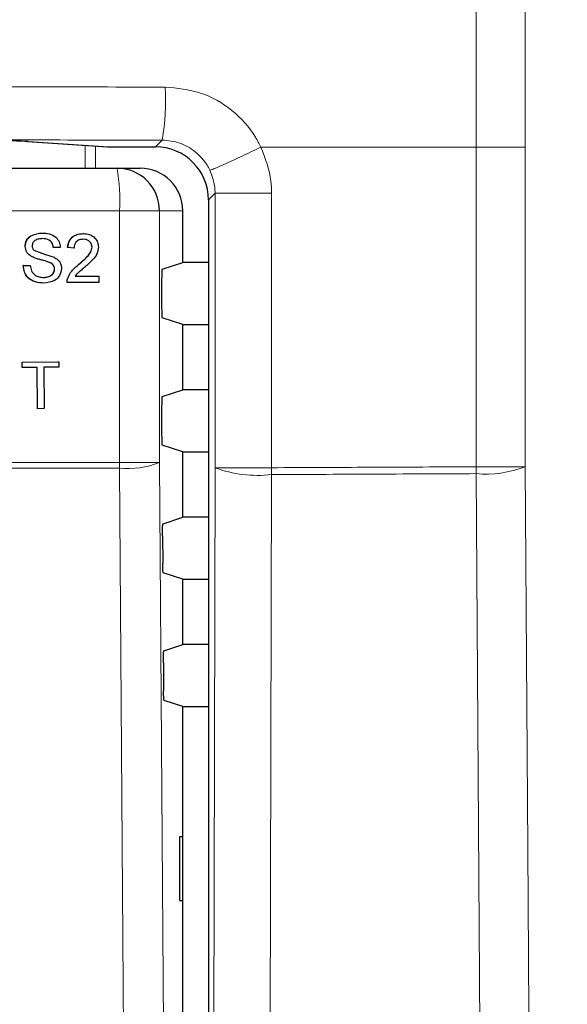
# Paper-space layout 'Blatt3' of a CAD drawing. Header units: millimetres. Extents: x 5 to 418, y 2 to 292.
# Tile 36 of 73: x 119.65 to 123.95, y 175.99 to 183.72. Entities that reach past the tile are written whole.
import ezdxf

# ---------------------------------------------------------------- set-up
doc = ezdxf.new("R2010")
doc.units = ezdxf.units.MM
doc.layers.add('SLD-0', color=7, linetype='Continuous')
doc.styles.add('SLDTEXTSTYLE0', font='TXT', dxfattribs={"width": 0.605})
doc.dimstyles.new('SLDDIMSTYLE2', dxfattribs={"dimtxt": 3.5, "dimasz": 3.302, "dimexe": 0, "dimexo": 0.0625, "dimgap": 0.875, "dimtad": 1, "dimdec": 1, "dimlfac": 6, "dimrnd": 1e-09, "dimzin": 12, "dimdsep": 46, "dimtxsty": 'SLDTEXTSTYLE0', "dimsah": 1, "dimcen": 0.09, "dimadec": 0, "dimazin": 3, "dimtfac": 1, "dimtofl": 0, "dimtmove": 0, "dimatfit": 3, "dimfxl": 1, "dimfrac": 2, "dimtolj": 1, "dimtzin": 12, "dimarcsym": 0})

# ---------------------------------------------------------------- blocks, each defined once
blk = doc.blocks.new('_D_22')
at = {"layer": 'SLD-0', "color": 7}
for p, q in [((128.8398, 248.1598), (145.3165, 248.1598)), ((144.3165, 94.2725), (144.3165, 248.1598)), ((115.4796, 94.2725), (145.3165, 94.2725))]:
    blk.add_line(p, q, dxfattribs=at)
for centre, start, end in [((141.6308, 171.8602), 63.43495, 116.56505), ((141.6308, 170.572), 243.43495, 296.56505)]:
    blk.add_arc(centre, 6.0056, start, end, dxfattribs=at)
for points in [[(144.3165, 248.1598), (143.8085, 244.8578), (144.8245, 244.8578)], [(144.3165, 94.2725), (144.8245, 97.5745), (143.8085, 97.5745)]]:
    blk.add_solid(points, dxfattribs=at)
at = {"layer": 'SLD-0', "color": 7, "insert": (139.8048, 165.2005), "char_height": 3.5, "attachment_point": 1, "rotation": 90, "style": 'SLDTEXTSTYLE0'}
blk.add_mtext('923,3', dxfattribs=at)

psp = doc.layouts.new('Blatt3')

# ---------------------------------------------------------------- linework, layer by layer
at = {"color": 7, "linetype": 'Continuous', "lineweight": 18}
for p, q in [((123.2345, 182.7181), (123.2345, 215.1618)), ((123.6196, 215.1618), (123.6196, 182.7181)), ((120.7164, 182.7196), (120.7694, 182.7726)), ((119.7165, 182.7605), (120.3454, 182.7196)), ((120.1649, 182.5514), (120.1649, 182.7311)), ((120.2454, 182.7259), (120.2454, 182.5514)), ((120.34, 182.7197), (120.3454, 182.7196)), ((123.2345, 182.7181), (121.5454, 182.7181)), ((123.2346, 180.2075), (123.2346, 182.7181)), ((123.6196, 182.7181), (123.6196, 180.2075)), ((121.1851, 182.3551), (121.133, 182.303)), ((121.6287, 182.3551), (121.1851, 182.3551)), ((121.1851, 180.2002), (121.1851, 182.3551)), ((121.6287, 182.3551), (121.6287, 181.9384)), ((120.4344, 182.2181), (116.4327, 182.2181)), ((120.4344, 180.2403), (120.4344, 182.2181)), ((120.7482, 182.2181), (120.4344, 182.2181)), ((120.7482, 182.2181), (120.7482, 180.2403)), ((120.9315, 182.2181), (120.7482, 182.2181)), ((121.6287, 181.9384), (121.6287, 180.2002)), ((116.4327, 180.2403), (120.4344, 180.2403)), ((120.7482, 180.2403), (120.4344, 180.2403)), ((120.4342, 180.1961), (116.4328, 180.1961)), ((121.1582, 168.4111), (121.1851, 180.2002)), ((121.6287, 180.2002), (121.1851, 180.2002)), ((121.6287, 180.1462), (121.6017, 168.3571)), ((123.6196, 180.2075), (123.2346, 180.2075))]:
    psp.add_line(p, q, dxfattribs=at)
at = {"color": 7, "linetype": 'Continuous', "lineweight": 25}
for p, q in [((119.7111, 182.7607), (120.34, 182.7197)), ((119.7111, 182.7607), (119.7165, 182.7605)), ((120.3454, 182.7196), (120.7164, 182.7196)), ((116.4427, 182.5514), (120.4154, 182.5514)), ((120.4154, 182.5514), (120.5977, 182.5514)), ((121.133, 182.303), (121.133, 147.5832)), ((120.9315, 181.8123), (120.9315, 182.2181)), ((119.8272, 182.043), (119.8263, 182.043)), ((120.1507, 182.0381), (120.1498, 182.0381)), ((119.6943, 181.9381), (119.6935, 181.9381)), ((119.9152, 181.93), (119.9143, 181.93)), ((119.9691, 181.93), (119.9152, 181.93)), ((120.028, 181.93), (120.0272, 181.93)), ((120.0771, 181.9251), (120.028, 181.93)), ((120.0771, 181.9251), (120.0762, 181.9251)), ((120.2185, 181.9318), (120.2117, 181.96)), ((120.2194, 181.9318), (120.2185, 181.9318)), ((119.7508, 181.8552), (119.75, 181.8552)), ((119.6796, 181.7875), (119.6787, 181.7875)), ((119.6796, 181.7875), (119.7336, 181.7875)), ((119.8842, 181.8127), (119.8833, 181.8127)), ((120.1165, 181.7981), (120.1156, 181.7981)), ((120.7698, 181.7584), (120.9315, 181.8123)), ((121.133, 181.8123), (120.9315, 181.8123)), ((119.925, 181.761), (119.9241, 181.761)), ((120.0861, 181.7039), (120.2734, 181.7039)), ((120.2734, 181.7039), (120.2734, 181.6548)), ((119.8399, 181.6499), (119.8391, 181.6499)), ((120.0231, 181.6548), (120.0223, 181.6548)), ((120.2734, 181.6548), (120.0231, 181.6548)), ((120.0236, 181.6741), (120.0274, 181.6889)), ((120.0283, 181.6889), (120.0274, 181.6889)), ((120.7655, 181.6751), (120.7655, 181.4611)), ((120.9315, 181.3239), (120.7698, 181.3777)), ((120.9315, 180.8123), (120.9315, 181.3239)), ((120.9315, 181.3239), (121.133, 181.3239)), ((119.6706, 181.029), (119.6701, 181.029)), ((119.6706, 181.029), (119.9569, 181.0318)), ((119.671, 180.9867), (119.6706, 181.029)), ((119.9569, 181.0318), (119.9565, 181.0318)), ((119.9569, 181.0318), (119.9573, 180.9895)), ((119.671, 180.9867), (119.6706, 180.9867)), ((119.7883, 180.9878), (119.671, 180.9867)), ((119.7915, 180.6635), (119.7883, 180.9878)), ((119.9573, 180.9895), (119.84, 180.9884)), ((119.84, 180.9884), (119.8432, 180.664)), ((120.7698, 180.7584), (120.9315, 180.8123)), ((121.133, 180.8123), (120.9315, 180.8123)), ((119.7915, 180.6635), (119.7911, 180.6635)), ((119.8432, 180.664), (119.7915, 180.6635)), ((120.7655, 180.6751), (120.7655, 180.4611)), ((120.9315, 180.3239), (120.7698, 180.3777)), ((120.9315, 179.8123), (120.9315, 180.3239)), ((120.9315, 180.3239), (121.133, 180.3239)), ((120.7762, 179.7605), (120.9315, 179.8123)), ((121.133, 179.8123), (120.9315, 179.8123)), ((120.7719, 179.6662), (120.7735, 179.4474)), ((120.9315, 179.3239), (120.7777, 179.3751)), ((120.9315, 178.8123), (120.9315, 179.3239)), ((120.9315, 179.3239), (121.133, 179.3239)), ((120.7832, 178.7629), (120.9315, 178.8123)), ((121.133, 178.8123), (120.9315, 178.8123)), ((120.7789, 178.6685), (120.7805, 178.445)), ((120.9315, 178.3239), (120.7848, 178.3728)), ((120.9315, 175.8123), (120.9315, 178.3239)), ((120.9315, 178.3239), (121.133, 178.3239)), ((120.9306, 177.3014), (120.9053, 177.3019)), ((120.9053, 177.3019), (120.9053, 176.801)), ((120.9306, 176.8014), (120.9306, 177.3014)), ((120.9053, 176.801), (120.9306, 176.8014))]:
    psp.add_line(p, q, dxfattribs=at)
at = {"color": 7, "linetype": 'Continuous', "lineweight": 18, "flags": 128}
for points in [[(120.7482, 180.2403), (120.7898, 174.3413), (120.8313, 168.4464)], [(120.5176, 168.4022), (120.513, 169.0629), (120.4943, 171.7058), (120.4342, 180.1961)], [(123.316, 168.3668), (123.3103, 169.193), (123.2875, 172.4978), (123.2646, 175.8026), (123.2346, 180.1536)], [(123.6196, 180.2075), (123.6403, 177.2095), (123.6609, 174.2115), (123.7008, 168.4208)]]:
    psp.add_lwpolyline(points, dxfattribs=at)
at = {"color": 7, "linetype": 'Continuous', "lineweight": 18}
for centre, radius, start, end in [((118.9613, 183.0897), 1.8357, 350.0512, 3.10577), ((118.9586, 182.3011), 1.4781, 356.77862, 9.748), ((114.6342, 180.2402), 5.8001, 359.56407, 0.00076), ((120.4974, 180.8845), 0.6913, 264.75278, 291.27288), ((121.5188, 181.0929), 0.953, 249.50021, 276.61844), ((115.2473, 180.1732), 6.3814, 359.75757, 0.24243), ((117.6871, 180.1806), 5.5475, 359.72132, 0.27868), ((123.3107, 181.011), 0.8608, 264.92627, 291.03033)]:
    psp.add_arc(centre, radius, start, end, dxfattribs=at)
at = {"color": 7, "linetype": 'Continuous', "lineweight": 25}
for centre, radius, start, end in [((120.3454, 182.8029), 0.0833, 266.27284, 270), ((120.4151, 182.2183), 0.3331, 359.96074, 89.96069)]:
    psp.add_arc(centre, radius, start, end, dxfattribs=at)
at = {"color": 7, "linetype": 'Continuous', "lineweight": 18}
for centre, major_axis, ratio, end_param in [((110.8312, 180.2925), (166.6667, 0), 0.017411, 1.523445), ((110.8312, 179.8759), (166.25, 0), 0.017455, 1.522912)]:
    psp.add_ellipse(centre, major_axis=major_axis, ratio=ratio, start_param=1.510982, end_param=end_param, dxfattribs=at)
at = {"color": 7, "linetype": 'Continuous', "lineweight": 25}
for centre, major_axis, ratio, start_param, end_param in [((118.6701, 182.7556), (1.0833, 0), 0.017455, 0.261799, 1.460929), ((120.7162, 182.3028), (0.2948, 0.2948), 0.999574, 5.497939, 7.068431), ((120.5977, 182.2181), (-0.3338, 0), 0.99863, 3.141593, 4.712389), ((120.7699, 181.6751), (0, 0.0833), 0.052408, 0.017453, 1.570796), ((120.7699, 181.4611), (0, 0.0833), 0.052408, 1.570796, 3.124139), ((120.7699, 180.6751), (0, 0.0833), 0.052408, 0.017453, 1.570796), ((120.7699, 180.4611), (0, 0.0833), 0.052408, 1.570796, 3.124139)]:
    psp.add_ellipse(centre, major_axis=major_axis, ratio=ratio, start_param=start_param, end_param=end_param, dxfattribs=at)
at = {"color": 7, "linetype": 'Continuous', "lineweight": 18}
for points, knots in [([(120.7943, 183.1892), (120.8883, 183.1799), (121.0762, 183.1612), (121.3254, 183.0169), (121.4742, 182.8535), (121.5316, 182.7444), (121.5454, 182.7181)], [0, 0, 0, 0, 0.301658, 0.603156, 0.904472, 1, 1, 1, 1]), ([(120.7694, 182.7726), (120.8162, 182.7679), (120.9099, 182.7585), (121.0341, 182.6862), (121.1082, 182.6044), (121.1367, 182.5498), (121.1436, 182.5367)], [0, 0, 0, 0, 0.301461, 0.603006, 0.904449, 1, 1, 1, 1]), ([(121.5454, 182.7181), (121.5791, 182.6298), (121.6242, 182.5118), (121.6278, 182.3866), (121.6287, 182.3551)], [0, 0, 0, 0, 0.747651, 1, 1, 1, 1]), ([(121.1436, 182.5367), (121.1604, 182.4925), (121.1829, 182.4335), (121.1846, 182.3709), (121.1851, 182.3551)], [0, 0, 0, 0, 0.747733, 1, 1, 1, 1]), ([(121.6287, 180.2002), (121.8848, 180.2013), (122.4202, 180.2036), (122.9554, 180.2062), (123.2346, 180.2075)], [0, 0, 0, 0, 0.478278, 1, 1, 1, 1]), ([(123.2346, 180.1536), (122.9554, 180.1522), (122.4202, 180.1497), (121.8848, 180.1473), (121.6287, 180.1462)], [0, 0, 0, 0, 0.521722, 1, 1, 1, 1])]:
    psp.add_open_spline(points, degree=3, knots=knots, dxfattribs=at)
for points in [[(121.5454, 182.7181), (121.5202, 182.7059), (121.47, 182.6817), (121.3962, 182.6467), (121.3274, 182.6146), (121.2663, 182.5866), (121.2153, 182.5639), (121.1767, 182.5476), (121.1508, 182.5375), (121.146, 182.5369), (121.1436, 182.5367)], [(123.6196, 182.7181), (123.6117, 182.7181), (123.5959, 182.7181), (123.5072, 182.7181), (123.3835, 182.7181), (123.2842, 182.7181), (123.2346, 182.7181)]]:
    psp.add_open_spline(points, degree=3, dxfattribs=at)
at = {"color": 7, "linetype": 'Continuous', "lineweight": 25}
for points, knots in [([(119.6934, 181.9381), (119.6947, 181.9499), (119.6973, 181.9735), (119.7164, 182.0045), (119.7578, 182.0364), (119.7981, 182.0403), (119.8263, 182.043)], [0, 0, 0, 0, 0.187029, 0.374124, 0.56114, 1, 1, 1, 1]), ([(119.6943, 181.9381), (119.6956, 181.9499), (119.6982, 181.9735), (119.7172, 182.0045), (119.7587, 182.0364), (119.799, 182.0403), (119.8272, 182.043)], [0, 0, 0, 0, 0.187029, 0.374124, 0.56114, 1, 1, 1, 1]), ([(119.8293, 181.9988), (119.8189, 181.9984), (119.7982, 181.9977), (119.7705, 181.9869), (119.7517, 181.9662), (119.7494, 181.9498), (119.7483, 181.9416)], [0, 0, 0, 0, 0.28129, 0.56082, 0.78068, 1, 1, 1, 1]), ([(119.8272, 182.043), (119.8462, 182.0418), (119.884, 182.0395), (119.933, 182.0154), (119.963, 181.9746), (119.9671, 181.9449), (119.9691, 181.93)], [0, 0, 0, 0, 0.280797, 0.560151, 0.779877, 1, 1, 1, 1]), ([(119.9143, 181.93), (119.9122, 181.9415), (119.9081, 181.9643), (119.8772, 181.9956), (119.847, 181.9976), (119.8285, 181.9988)], [0, 0, 0, 0, 0.281097, 0.560287, 1, 1, 1, 1]), ([(119.9152, 181.93), (119.9131, 181.9415), (119.909, 181.9643), (119.8781, 181.9956), (119.8479, 181.9976), (119.8293, 181.9988)], [0, 0, 0, 0, 0.281097, 0.560287, 1, 1, 1, 1]), ([(120.0271, 181.93), (120.03, 181.947), (120.0356, 181.9809), (120.0685, 182.0185), (120.1096, 182.0359), (120.1364, 182.0374), (120.1498, 182.0381)], [0, 0, 0, 0, 0.280235, 0.558893, 0.779132, 1, 1, 1, 1]), ([(120.028, 181.93), (120.0309, 181.947), (120.0365, 181.9809), (120.0694, 182.0185), (120.1105, 182.0359), (120.1373, 182.0374), (120.1507, 182.0381)], [0, 0, 0, 0, 0.280235, 0.558893, 0.779132, 1, 1, 1, 1]), ([(120.1507, 182.0381), (120.1674, 182.037), (120.2007, 182.0346), (120.2406, 182.0081), (120.2649, 181.9716), (120.2673, 181.9454), (120.2685, 181.9323)], [0, 0, 0, 0, 0.280482, 0.559644, 0.779749, 1, 1, 1, 1]), ([(119.7508, 181.8552), (119.7422, 181.8601), (119.725, 181.8698), (119.7004, 181.8968), (119.6966, 181.9224), (119.6943, 181.9381)], [0, 0, 0, 0, 0.281445, 0.562273, 1, 1, 1, 1]), ([(119.7483, 181.9416), (119.749, 181.9344), (119.7501, 181.9217), (119.7584, 181.912), (119.762, 181.9077)], [0, 0, 0, 0, 0.5596169, 1, 1, 1, 1]), ([(120.1496, 181.9939), (120.1391, 181.9931), (120.1179, 181.9915), (120.0925, 181.9743), (120.0789, 181.95), (120.0777, 181.9334), (120.0771, 181.9251)], [0, 0, 0, 0, 0.28041, 0.559489, 0.779375, 1, 1, 1, 1]), ([(120.1156, 181.7981), (120.1401, 181.8191), (120.1742, 181.8483), (120.2118, 181.8939), (120.2163, 181.9192), (120.2185, 181.9318)], [0, 0, 0, 0, 0.561313, 0.781386, 1, 1, 1, 1]), ([(120.1165, 181.7981), (120.141, 181.8191), (120.175, 181.8483), (120.2127, 181.8939), (120.2172, 181.9192), (120.2194, 181.9318)], [0, 0, 0, 0, 0.561313, 0.781386, 1, 1, 1, 1]), ([(120.2194, 181.9318), (120.2181, 181.9416), (120.2155, 181.9613), (120.1957, 181.9818), (120.1727, 181.9925), (120.1573, 181.9934), (120.1496, 181.9939)], [0, 0, 0, 0, 0.27908, 0.558612, 0.779043, 1, 1, 1, 1]), ([(120.2685, 181.9323), (120.2659, 181.914), (120.2607, 181.8773), (120.2196, 181.8242), (120.184, 181.7937), (120.1623, 181.775)], [0, 0, 0, 0, 0.278741, 0.558834, 1, 1, 1, 1]), ([(119.8842, 181.8127), (119.8691, 181.8176), (119.8442, 181.8256), (119.8088, 181.8345), (119.7792, 181.843), (119.7603, 181.8511), (119.7508, 181.8552)], [0, 0, 0, 0, 0.339939, 0.560025, 0.780082, 1, 1, 1, 1]), ([(119.762, 181.9077), (119.7897, 181.8972), (119.8393, 181.8783), (119.8901, 181.863), (119.9125, 181.8563)], [0, 0, 0, 0, 0.5583825, 1, 1, 1, 1]), ([(119.9125, 181.8563), (119.9227, 181.8511), (119.9429, 181.8409), (119.9649, 181.8173), (119.9771, 181.7904), (119.9783, 181.7725), (119.9789, 181.7636)], [0, 0, 0, 0, 0.280371, 0.559909, 0.779859, 1, 1, 1, 1]), ([(119.839, 181.6499), (119.8167, 181.651), (119.7722, 181.6533), (119.7162, 181.6854), (119.6847, 181.7351), (119.6807, 181.77), (119.6787, 181.7875)], [0, 0, 0, 0, 0.280814, 0.559563, 0.77962, 1, 1, 1, 1]), ([(119.8399, 181.6499), (119.8176, 181.651), (119.7731, 181.6533), (119.7171, 181.6854), (119.6856, 181.7351), (119.6816, 181.77), (119.6796, 181.7875)], [0, 0, 0, 0, 0.2808135, 0.5595629, 0.7796198, 1, 1, 1, 1]), ([(119.7336, 181.7875), (119.7357, 181.7729), (119.7401, 181.7437), (119.7685, 181.7119), (119.8032, 181.6965), (119.8261, 181.6949), (119.8376, 181.6941)], [0, 0, 0, 0, 0.280632, 0.558674, 0.779197, 1, 1, 1, 1]), ([(119.9241, 181.761), (119.9235, 181.7676), (119.9222, 181.7808), (119.9082, 181.801), (119.8927, 181.8083), (119.8833, 181.8127)], [0, 0, 0, 0, 0.280089, 0.55997, 1, 1, 1, 1]), ([(119.925, 181.761), (119.9243, 181.7676), (119.9231, 181.7808), (119.9091, 181.801), (119.8936, 181.8083), (119.8842, 181.8127)], [0, 0, 0, 0, 0.280089, 0.55997, 1, 1, 1, 1]), ([(120.0283, 181.6889), (120.0347, 181.7037), (120.0454, 181.7283), (120.0696, 181.7567), (120.0921, 181.7784), (120.1084, 181.7916), (120.1165, 181.7981)], [0, 0, 0, 0, 0.339411, 0.559525, 0.779752, 1, 1, 1, 1]), ([(120.1623, 181.775), (120.1532, 181.7675), (120.1381, 181.7551), (120.1174, 181.7376), (120.1001, 181.7223), (120.0908, 181.71), (120.0861, 181.7039)], [0, 0, 0, 0, 0.340038, 0.560063, 0.78009, 1, 1, 1, 1]), ([(119.8367, 181.6941), (119.8481, 181.6948), (119.8711, 181.6963), (119.9007, 181.7104), (119.9202, 181.734), (119.9228, 181.752), (119.9241, 181.761)], [0, 0, 0, 0, 0.280917, 0.560813, 0.780502, 1, 1, 1, 1]), ([(119.8376, 181.6941), (119.849, 181.6948), (119.872, 181.6963), (119.9016, 181.7104), (119.9211, 181.734), (119.9237, 181.752), (119.925, 181.761)], [0, 0, 0, 0, 0.280917, 0.560813, 0.780502, 1, 1, 1, 1]), ([(119.9789, 181.7636), (119.9759, 181.7449), (119.9698, 181.7076), (119.9178, 181.6588), (119.8695, 181.6533), (119.8399, 181.6499)], [0, 0, 0, 0, 0.2799417, 0.5600797, 1, 1, 1, 1]), ([(120.0231, 181.6548), (120.0233, 181.6613), (120.0235, 181.6729), (120.0268, 181.684), (120.0283, 181.6889)], [0, 0, 0, 0, 0.559956, 1, 1, 1, 1]), ([(120.7719, 179.6662), (120.7719, 179.6755), (120.7719, 179.6942), (120.7724, 179.7208), (120.7734, 179.7422), (120.7747, 179.7572), (120.7757, 179.7594), (120.7762, 179.7605)], [0, 0, 0, 0, 0.198387, 0.396762, 0.595507, 0.795319, 1, 1, 1, 1]), ([(120.7777, 179.3751), (120.7772, 179.3762), (120.7763, 179.3784), (120.7749, 179.3933), (120.774, 179.415), (120.7736, 179.4346), (120.7735, 179.4456), (120.7735, 179.4474)], [0, 0, 0, 0, 0.23926, 0.478544, 0.717125, 0.954273, 1, 1, 1, 1]), ([(120.7789, 178.6685), (120.7789, 178.6779), (120.7789, 178.6966), (120.7795, 178.7231), (120.7804, 178.7445), (120.7817, 178.7595), (120.7827, 178.7618), (120.7832, 178.7629)], [0, 0, 0, 0, 0.198384, 0.396757, 0.5955, 0.795311, 1, 1, 1, 1]), ([(120.7848, 178.3728), (120.7843, 178.3739), (120.7833, 178.376), (120.782, 178.391), (120.781, 178.4126), (120.7806, 178.4322), (120.7805, 178.4433), (120.7805, 178.445)], [0, 0, 0, 0, 0.239263, 0.4785504, 0.7171327, 0.9542801, 1, 1, 1, 1])]:
    psp.add_open_spline(points, degree=3, knots=knots, dxfattribs=at)

# ---------------------------------------------------------------- dimensions: what is measured, and where the dimension line sits
at = {"layer": 'SLD-0', "color": 7}
dim = psp.add_linear_dim(base=(144.3165, 248.1598), p1=(115.4796, 94.2725), p2=(128.8398, 248.1598), angle=90, text='(<>)', dimstyle='SLDDIMSTYLE2', dxfattribs=at)
dim.commit()
dim.dimension.update_dxf_attribs({"geometry": '_D_22', "text_midpoint": (144.3165, 171.2161), "dimtype": 160})

doc.saveas('drawing.dxf')
